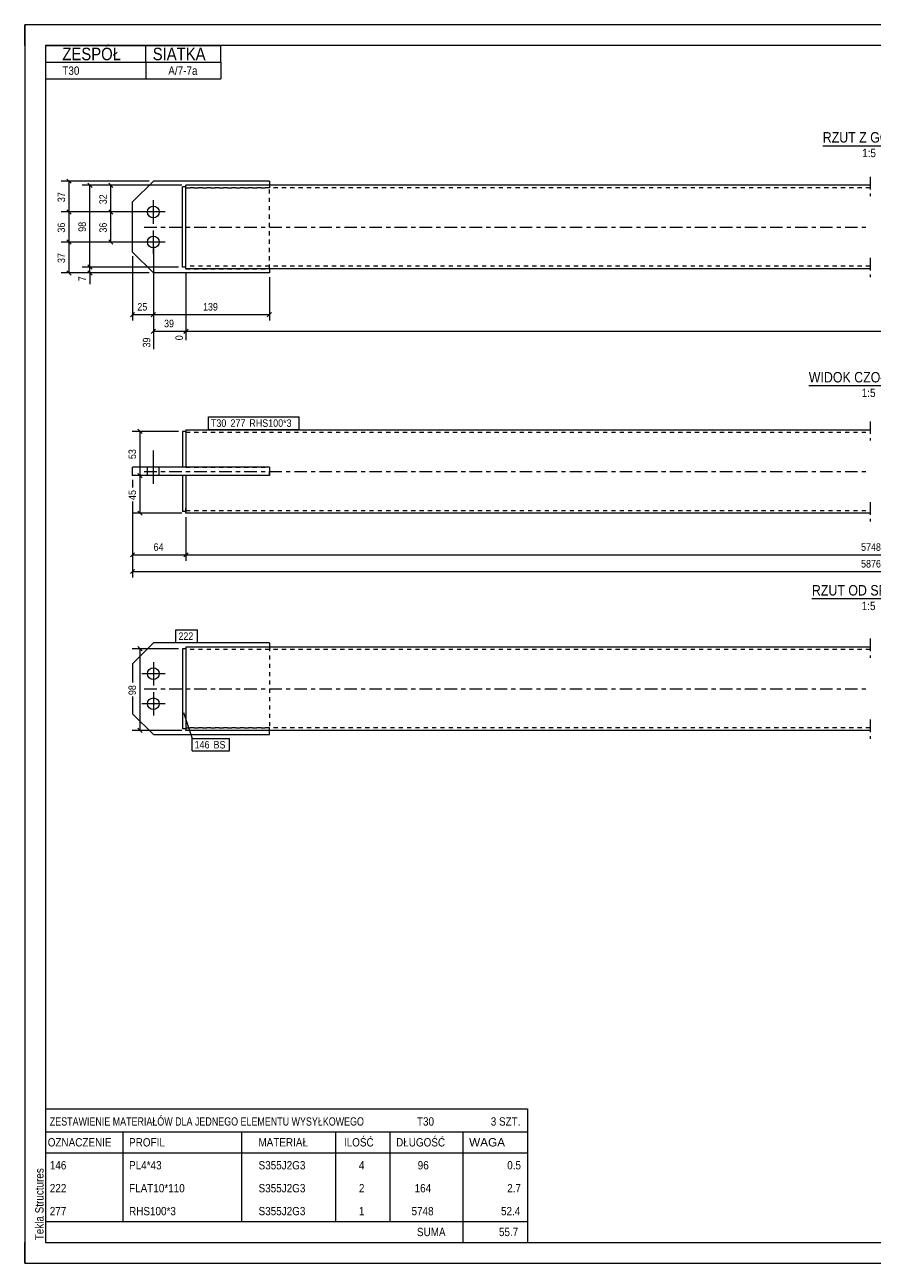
# Model space of a CAD drawing. Header units: millimetres. Extents: x 0 to 420, y 0 to 297.
# Tile 1 of 2: x 0 to 203, y 0 to 297. Entities that reach past the tile are written whole.
import ezdxf

# ---------------------------------------------------------------- set-up
doc = ezdxf.new("R2010")
doc.units = ezdxf.units.MM
for name, pattern in [('XKITLINE00', [0]), ('XKITLINE01', [4, 1, -1, 1, -1]), ('XKITLINE03', [6, 3, -1, 1, -1])]:
    doc.linetypes.add(name, pattern=pattern)
for name, color, linetype, lineweight in [('Arkusz rysunku', 3, 'Continuous', 0), ('Element', 2, 'Continuous', 0), ('Inny typ obiektu', 7, 'Continuous', 0), ('Wymiar', 4, 'Continuous', 0), ('Znak elementu', 2, 'Continuous', 0), ('Śruba', 3, 'Continuous', 0)]:
    doc.layers.add(name, color=color, linetype=linetype, lineweight=lineweight)
doc.styles.add('ARIAL', font='ARIAL.TTF')

msp = doc.modelspace()

# ---------------------------------------------------------------- linework, layer by layer
at = {"layer": 'Arkusz rysunku', "linetype": 'XKITLINE00', "lineweight": 0}
for p, q in [((420, 297), (0, 297)), ((0, 297), (0, 0)), ((0, 292), (0, 297)), ((5, 297), (0, 297)), ((415, 292), (5, 292)), ((5, 292), (5, 5)), ((0, 0), (0, 5)), ((5, 5), (415, 5)), ((0, 0), (420, 0))]:
    msp.add_line(p, q, dxfattribs=at)
at = {"layer": 'Element', "linetype": 'XKITLINE00', "lineweight": 0}
for p, q in [((25.82, 254.5), (30.82, 259.5)), ((58.62, 259.5), (30.82, 259.5)), ((202.62, 258.5), (38.62, 258.5)), ((38.62, 238.59), (38.62, 258.5)), ((58.62, 259.5), (58.62, 258.5)), ((38.62, 258.1), (37.82, 258.1)), ((37.82, 238.9), (37.82, 258.1)), ((25.82, 242.5), (25.82, 254.5)), ((30.82, 237.5), (25.82, 242.5)), ((38.62, 238.9), (37.82, 238.9)), ((38.62, 238.5), (38.62, 238.59)), ((202.62, 238.5), (38.62, 238.5)), ((58.62, 238.5), (58.62, 237.5)), ((58.62, 237.5), (30.82, 237.5)), ((38.62, 199.48), (37.82, 199.48)), ((37.82, 199.48), (37.82, 190.88)), ((38.62, 199.88), (202.62, 199.88)), ((38.62, 199.88), (38.62, 190.88)), ((25.82, 188.88), (25.82, 190.88)), ((58.62, 190.88), (25.82, 190.88)), ((30.82, 188.88), (30.82, 190.88)), ((58.62, 190.88), (58.62, 188.88)), ((58.62, 188.88), (25.82, 188.88)), ((37.82, 188.88), (37.82, 180.28)), ((38.62, 188.88), (38.62, 181.08)), ((38.62, 180.28), (37.82, 180.28)), ((38.62, 179.97), (38.62, 181.08)), ((38.62, 179.88), (38.62, 179.97)), ((202.62, 179.88), (38.62, 179.88)), ((30.82, 148.78), (25.82, 143.78)), ((58.62, 148.78), (30.82, 148.78)), ((58.62, 148.78), (58.62, 147.78)), ((38.62, 147.38), (37.82, 147.38)), ((37.82, 147.38), (37.82, 128.18)), ((202.62, 147.78), (38.62, 147.78)), ((38.62, 147.78), (38.62, 146.58)), ((38.62, 146.58), (38.62, 127.87)), ((25.82, 143.78), (25.82, 139.27)), ((25.82, 135.88), (25.82, 131.78)), ((25.82, 131.78), (30.82, 126.78)), ((38.62, 128.18), (37.82, 128.18)), ((38.62, 127.78), (38.62, 127.87)), ((202.62, 127.78), (38.62, 127.78)), ((58.62, 126.78), (58.62, 127.78)), ((30.82, 126.78), (58.62, 126.78))]:
    msp.add_line(p, q, dxfattribs=at)
at = {"layer": 'Element', "linetype": 'XKITLINE01', "lineweight": 0}
for p, q in [((58.62, 258.5), (58.62, 257.9)), ((58.62, 238.5), (58.62, 258.5)), ((38.62, 258.1), (37.82, 258.1)), ((37.82, 238.9), (37.82, 258.1)), ((38.62, 238.9), (38.62, 258.1)), ((38.62, 238.9), (38.62, 258.1)), ((202.62, 257.9), (38.62, 257.9)), ((38.62, 257.9), (58.62, 257.9)), ((38.62, 238.9), (37.82, 238.9)), ((202.62, 239.1), (38.62, 239.1)), ((38.62, 238.59), (38.62, 238.5)), ((38.62, 238.5), (38.62, 238.59)), ((38.62, 238.5), (58.62, 238.5)), ((58.62, 238.5), (58.62, 239.1)), ((58.62, 238.59), (58.62, 238.5)), ((58.62, 238.59), (58.62, 238.5)), ((38.62, 199.48), (38.62, 190.88)), ((38.62, 199.28), (202.62, 199.28)), ((38.62, 190.88), (37.82, 190.88)), ((38.62, 190.88), (58.62, 190.88)), ((58.62, 190.88), (58.62, 188.88)), ((58.62, 188.88), (58.62, 190.88)), ((38.62, 188.88), (37.82, 188.88)), ((58.62, 188.88), (38.62, 188.88)), ((38.62, 188.88), (38.62, 180.28)), ((38.62, 181.08), (38.62, 180.23)), ((38.62, 180.48), (202.62, 180.48)), ((38.62, 147.38), (37.82, 147.38)), ((37.82, 147.38), (37.82, 128.18)), ((38.62, 147.78), (38.62, 147.04)), ((38.62, 147.38), (38.62, 128.18)), ((38.62, 147.38), (38.62, 128.18)), ((202.62, 147.18), (38.62, 147.18)), ((58.62, 147.78), (58.62, 147.18)), ((58.62, 147.78), (58.62, 127.78)), ((38.62, 128.18), (37.82, 128.18)), ((202.62, 128.38), (38.62, 128.38)), ((38.62, 128.38), (58.62, 128.38)), ((58.62, 127.78), (58.62, 128.38))]:
    msp.add_line(p, q, dxfattribs=at)
at = {"layer": 'Element', "linetype": 'XKITLINE03', "lineweight": 0}
for p, q in [((202.62, 260.5), (202.62, 255.9)), ((28.62, 248.5), (202.62, 248.5)), ((202.62, 241.1), (202.62, 236.5)), ((202.62, 201.88), (202.62, 197.28)), ((28.62, 189.88), (202.62, 189.88)), ((202.62, 182.48), (202.62, 177.88)), ((202.62, 149.78), (202.62, 145.18)), ((28.62, 137.78), (202.62, 137.78)), ((202.62, 130.38), (202.62, 125.78))]:
    msp.add_line(p, q, dxfattribs=at)
at = {"layer": 'Inny typ obiektu', "linetype": 'XKITLINE00', "lineweight": 0}
for p, q in [((5, 292), (47, 292)), ((5, 292), (5, 288)), ((29, 288), (29, 292)), ((47, 288), (47, 292)), ((5, 288), (47, 288)), ((5, 288), (5, 284)), ((29, 288), (29, 284)), ((47, 288), (47, 284)), ((5, 284), (47, 284)), ((191.26, 268), (213.86, 268)), ((187.92, 210.48), (217, 210.48)), ((188.66, 159.38), (216.26, 159.38)), ((5, 37), (5, 31.5)), ((5, 37), (120.5, 37)), ((120.5, 37), (120.5, 31.5)), ((5, 31.5), (5, 26.5)), ((5, 31.5), (120.5, 31.5)), ((23.5, 31.5), (23.5, 26.5)), ((52, 26.5), (52, 31.5)), ((74.5, 31.5), (74.5, 26.5)), ((87.5, 31.5), (87.5, 26.5)), ((105, 31.5), (105, 26.5)), ((120.5, 31.5), (120.5, 26.5)), ((5, 26.5), (120.5, 26.5)), ((5, 26.5), (5, 21)), ((23.5, 26.5), (23.5, 21)), ((52, 21), (52, 26.5)), ((74.5, 26.5), (74.5, 21)), ((87.5, 26.5), (87.5, 21)), ((105, 26.5), (105, 21)), ((120.5, 26.5), (120.5, 21)), ((5, 21), (5, 15.5)), ((23.5, 21), (23.5, 15.5)), ((52, 15.5), (52, 21)), ((74.5, 21), (74.5, 15.5)), ((87.5, 21), (87.5, 15.5)), ((105, 21), (105, 15.5)), ((120.5, 21), (120.5, 15.5)), ((5, 15.5), (5, 10)), ((23.5, 15.5), (23.5, 10)), ((52, 10), (52, 15.5)), ((74.5, 15.5), (74.5, 10)), ((87.5, 15.5), (87.5, 10)), ((105, 15.5), (105, 10)), ((120.5, 15.5), (120.5, 10)), ((5, 10), (5, 5)), ((5, 10), (120.5, 10)), ((105, 10), (105, 5)), ((120.5, 10), (120.5, 5)), ((5, 5), (120.5, 5))]:
    msp.add_line(p, q, dxfattribs=at)
at = {"layer": 'Wymiar', "linetype": 'XKITLINE00', "lineweight": 0}
for p, q in [((29.82, 259.5), (8.76, 259.5)), ((10.11, 260.01), (11.13, 258.99)), ((10.62, 252.1), (10.62, 259.5)), ((37.62, 258.5), (13.76, 258.5)), ((15.11, 259.01), (16.13, 257.99)), ((15.62, 238.9), (15.62, 258.5)), ((37.62, 258.5), (18.76, 258.5)), ((20.11, 259.01), (21.13, 257.99)), ((20.62, 252.1), (20.62, 258.5)), ((10.11, 252.61), (11.13, 251.59)), ((10.11, 252.61), (11.13, 251.59)), ((20.11, 252.61), (21.13, 251.59)), ((20.11, 252.61), (21.13, 251.59)), ((29.82, 252.1), (8.76, 252.1)), ((29.82, 252.1), (8.76, 252.1)), ((10.62, 244.9), (10.62, 252.1)), ((29.82, 252.1), (18.76, 252.1)), ((29.82, 252.1), (18.76, 252.1)), ((20.62, 244.9), (20.62, 252.1)), ((29.82, 244.9), (8.76, 244.9)), ((29.82, 244.9), (8.76, 244.9)), ((10.11, 245.41), (11.13, 244.39)), ((10.11, 245.41), (11.13, 244.39)), ((10.62, 237.5), (10.62, 244.9)), ((29.82, 244.9), (18.76, 244.9)), ((20.11, 245.41), (21.13, 244.39)), ((30.82, 243.9), (30.82, 219.21)), ((30.82, 243.9), (30.82, 226.06)), ((30.82, 243.9), (30.82, 226.06)), ((25.82, 241.5), (25.82, 226.06)), ((10.11, 238.01), (11.13, 236.99)), ((36.82, 238.9), (13.76, 238.9)), ((36.82, 238.9), (13.76, 238.9)), ((15.11, 239.41), (16.13, 238.39)), ((15.11, 239.41), (16.13, 238.39)), ((15.11, 238.01), (16.13, 236.99)), ((15.62, 237.5), (15.62, 238.9)), ((29.82, 237.5), (8.76, 237.5)), ((29.82, 237.5), (13.76, 237.5)), ((15.62, 237.5), (15.62, 234.81)), ((15.62, 237.5), (15.62, 234.81)), ((38.62, 237.5), (38.62, 221.34)), ((38.62, 237.5), (38.62, 221.34)), ((58.62, 236.5), (58.62, 226.06)), ((26.33, 228.01), (25.31, 226.99)), ((25.82, 227.5), (30.82, 227.5)), ((31.33, 228.01), (30.31, 226.99)), ((31.33, 228.01), (30.31, 226.99)), ((30.82, 227.5), (58.62, 227.5)), ((59.13, 228.01), (58.11, 226.99)), ((31.33, 224.01), (30.31, 222.99)), ((30.82, 223.5), (38.62, 223.5)), ((39.13, 224.01), (38.11, 222.99)), ((39.13, 224.01), (38.16, 223.04)), ((38.62, 223.5), (375.42, 223.5)), ((36.82, 199.48), (25.76, 199.48)), ((27.11, 199.99), (28.13, 198.97)), ((27.62, 188.88), (27.62, 199.48)), ((36.82, 188.88), (25.76, 188.88)), ((36.82, 188.88), (25.76, 188.88)), ((25.82, 187.88), (25.82, 186.07)), ((25.82, 187.88), (25.82, 186.07)), ((27.11, 189.39), (28.13, 188.37)), ((27.11, 189.39), (28.13, 188.37)), ((27.62, 179.88), (27.62, 188.88)), ((25.82, 182.68), (25.82, 164.44)), ((25.82, 182.68), (25.82, 168.44)), ((37.62, 179.88), (25.76, 179.88)), ((27.11, 180.39), (28.13, 179.37)), ((38.62, 178.88), (38.62, 168.44)), ((38.62, 178.88), (38.62, 168.44)), ((26.33, 170.39), (25.31, 169.37)), ((25.82, 169.88), (38.62, 169.88)), ((39.13, 170.39), (38.11, 169.37)), ((39.13, 170.39), (38.11, 169.37)), ((38.62, 169.88), (367.62, 169.88)), ((26.33, 166.39), (25.31, 165.37)), ((25.82, 165.88), (380.42, 165.88)), ((36.82, 147.38), (25.76, 147.38)), ((27.11, 147.89), (28.13, 146.87)), ((27.62, 127.78), (27.62, 147.38)), ((37.62, 127.78), (25.76, 127.78)), ((27.11, 128.29), (28.13, 127.27))]:
    msp.add_line(p, q, dxfattribs=at)
at = {"layer": 'Znak elementu', "linetype": 'XKITLINE00', "lineweight": 0}
for p, q in [((44.02, 202.98), (65.78, 202.98)), ((44.02, 199.98), (44.02, 202.98)), ((65.78, 199.98), (65.78, 202.98)), ((44.02, 199.98), (65.78, 199.98)), ((36.22, 151.88), (41.43, 151.88)), ((36.22, 148.88), (36.22, 151.88)), ((41.43, 148.88), (41.43, 151.88)), ((36.22, 148.88), (41.43, 148.88)), ((38.04, 132.08), (40.11, 125.85)), ((40.11, 125.85), (49.06, 125.85)), ((40.11, 122.85), (40.11, 125.85)), ((49.06, 122.85), (49.06, 125.85)), ((40.11, 122.85), (49.06, 122.85))]:
    msp.add_line(p, q, dxfattribs=at)
at = {"layer": 'Śruba', "linetype": 'XKITLINE00', "lineweight": 0}
for p, q in [((30.82, 249.3), (30.82, 254.9)), ((33.62, 252.1), (28.02, 252.1)), ((30.82, 242.1), (30.82, 247.7)), ((33.62, 244.9), (28.02, 244.9)), ((30.82, 186.88), (30.82, 194.88)), ((30.82, 186.88), (30.82, 194.88)), ((29.42, 188.88), (29.42, 190.88)), ((29.42, 188.88), (29.42, 190.88)), ((32.22, 188.88), (32.22, 190.88)), ((32.22, 188.88), (32.22, 190.88)), ((30.82, 144.18), (30.82, 138.58)), ((33.62, 141.38), (28.02, 141.38)), ((30.82, 136.98), (30.82, 131.38)), ((33.62, 134.18), (28.02, 134.18))]:
    msp.add_line(p, q, dxfattribs=at)
for centre in [(30.82, 252.1), (30.82, 244.9), (30.82, 141.38), (30.82, 134.18)]:
    msp.add_circle(centre, 1.4, dxfattribs=at)

# ---------------------------------------------------------------- texts
at = {"layer": 'Arkusz rysunku', "style": 'ARIAL', "width": 0.85}
msp.add_text('Tekla Structures', height=2, rotation=90, dxfattribs=at).set_placement((4.5, 5.5))
at = {"layer": 'Inny typ obiektu', "style": 'ARIAL'}
for s, height, width, p in [('ZESPÓŁ', 3, 0.85, (9, 288.5)), ('SIATKA', 3, 0.85, (30.66, 288.5)), ('T30', 2, 0.85, (9, 285)), ('A/7-7a', 2, 0.85, (34.4, 285)), ('RZUT Z GÓRY', 2.5, 0.85, (191.26, 268.75)), ('1:5', 2, 0.85, (200.71, 265.25)), ('WIDOK CZOŁOWY', 2.5, 0.85, (187.92, 211.23)), ('1:5', 2, 0.85, (200.61, 207.73)), ('RZUT OD SPODU', 2.5, 0.85, (188.66, 160.13)), ('1:5', 2, 0.85, (200.61, 156.63)), ('ZESTAWIENIE MATERIAŁÓW DLA JEDNEGO ELEMENTU WYSYŁKOWEGO', 2, 0.765, (6, 33)), ('T30', 2, 0.85, (94, 33)), ('3', 2, 0.85, (111.69, 33)), (' SZT.', 2, 0.85, (113, 33)), ('OZNACZENIE', 2, 0.85, (5.5, 28)), ('PROFIL', 2, 0.85, (25, 28)), ('MATERIAŁ', 2, 0.85, (56, 28)), ('ILOŚĆ', 2, 0.85, (76.5, 28)), ('DŁUGOŚĆ', 2, 0.85, (89, 28)), ('WAGA', 2, 1.008832, (106.5, 28)), ('146', 2, 0.85, (6, 22.5)), ('PL4*43', 2, 0.85, (25, 22.5)), ('S355J2G3', 2, 0.85, (56.04, 22.5)), ('4', 2, 0.85, (80.09, 22.5)), ('96', 2, 0.85, (94.19, 22.5)), ('0.5', 2, 0.85, (115.63, 22.5)), ('222', 2, 0.85, (6, 17)), ('FLAT10*110', 2, 0.85, (25, 17)), ('S355J2G3', 2, 0.85, (56.04, 17)), ('2', 2, 0.85, (80.09, 17)), ('164', 2, 0.85, (93.44, 17)), ('2.7', 2, 0.85, (115.63, 17)), ('277', 2, 0.85, (6, 11.5)), ('RHS100*3', 2, 0.85, (25, 11.5)), ('S355J2G3', 2, 0.85, (56.04, 11.5)), ('1', 2, 0.85, (80.09, 11.5)), ('5748', 2, 0.85, (92.7, 11.5)), ('52.4', 2, 0.85, (114.15, 11.5)), ('SUMA', 2, 0.85, (94, 6.5)), ('55.7', 2, 0.85, (113.65, 6.5))]:
    msp.add_text(s, height=height, dxfattribs=dict(at, width=width)).set_placement(p)
at = {"layer": 'Wymiar', "style": 'ARIAL', "width": 0.85}
for s, p in [('37', (9.66, 254.46)), ('32', (19.66, 253.96)), ('98', (14.66, 247.36)), ('36', (9.66, 247.16)), ('36', (19.66, 247.16)), ('37', (9.66, 239.86)), ('7', (14.66, 235.49)), ('39', (30.1, 219.61)), ('0', (37.9, 221.34)), ('53', (26.66, 192.84)), ('45', (26.66, 183.04)), ('98', (26.66, 136.24))]:
    msp.add_text(s, height=1.8, rotation=90.0002, dxfattribs=at).set_placement(p)
for s, p in [('25', (26.98, 228.46)), ('139', (42.72, 228.46)), ('39', (33.38, 224.46)), ('64', (30.88, 170.84)), ('5748', (200.45, 170.84)), ('5876', (200.45, 166.84))]:
    msp.add_text(s, height=1.8, dxfattribs=at).set_placement(p)
at = {"layer": 'Znak elementu', "style": 'ARIAL', "width": 0.85}
for s, p in [('T30', (44.62, 200.58)), ('277', (49.3, 200.58)), ('RHS100*3', (53.84, 200.58)), ('222', (36.82, 149.48)), ('146', (40.71, 123.45)), ('BS', (45.25, 123.45))]:
    msp.add_text(s, height=1.8, dxfattribs=at).set_placement(p)

doc.saveas('drawing.dxf')
